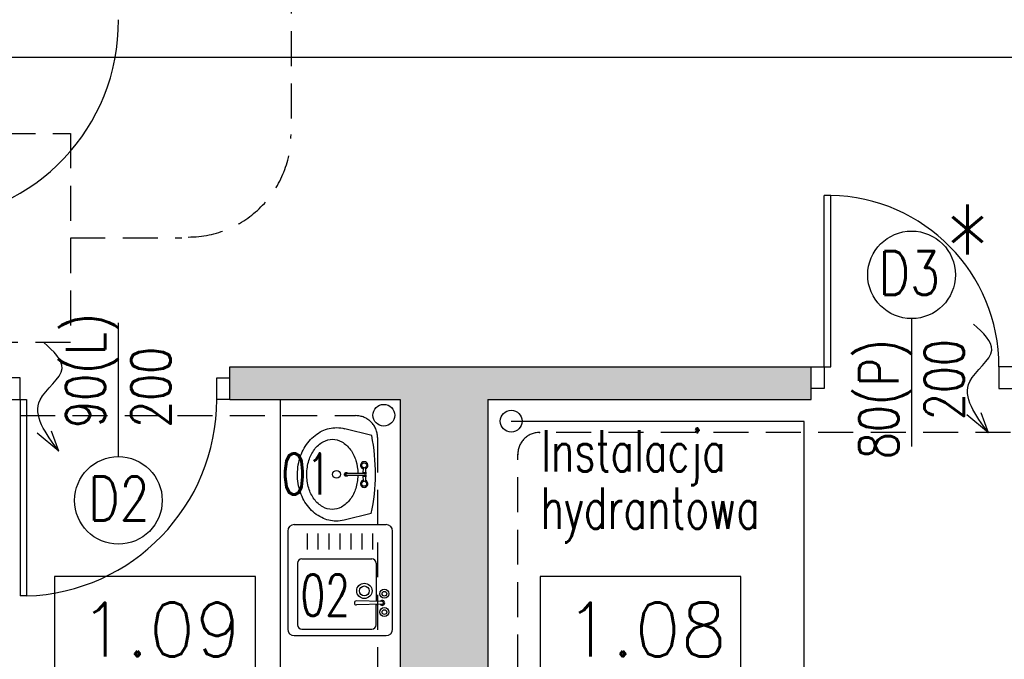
# Model space of a CAD drawing. Header units: millimetres. Extents: x 31969 to 285678, y -69766 to -1123.
# Tile 31 of 102: x 142272 to 142723, y -10494 to -10201. Entities that reach past the tile are written whole.
import ezdxf
from ezdxf.enums import TextEntityAlignment as Align
from ezdxf.lldxf.tags import DXFTag

# ---------------------------------------------------------------- set-up
doc = ezdxf.new("R2010")
doc.units = ezdxf.units.MM
doc.linetypes.add('KRE_16_8', pattern=[24, 16, -8])
for name, color, linetype in [('a- wentylacja Łukasza 2', 118, 'Continuous'), ('a-opis 1', 3, 'Continuous'), ('a-opis 3', 15, 'Continuous'), ('a-opis stolarki 1', 3, 'Continuous'), ('a-opis stolarki 2', 1, 'Continuous'), ('a-opis technologii 2', 12, 'Continuous'), ('a-przekrój 1', 3, 'Continuous'), ('a-stolarka drzwiowa', 3, 'Continuous'), ('a-stolarka okienna', 3, 'Continuous'), ('a-szraf', 252, 'Continuous'), ('a-wyposażenie', 84, 'Continuous'), ('a-ściany istniejące murowane', 6, 'Continuous')]:
    doc.layers.add(name, color=color, linetype=linetype)
doc.styles.add('MAREK', font='simplex.shx')
doc.styles.add('RS01507', font='romans.shx', dxfattribs={"width": 0.7, "height": 0.15})
doc.styles.add('WYMIAR', font='romans.shx', dxfattribs={"width": 0.8})
tags = doc.linetypes.add('DASHED', pattern=[0.75, 0.5, -0.25]).pattern_tags.tags
tags[6:7] = [DXFTag(74, 4), DXFTag(75, 0), DXFTag(340, '0'), DXFTag(46, 1.0), DXFTag(50, 0.0), DXFTag(44, 0.0), DXFTag(45, 0.0)]
tags[4:5] = [DXFTag(74, 4), DXFTag(75, 0), DXFTag(340, '0'), DXFTag(46, 1.0), DXFTag(50, 0.0), DXFTag(44, 0.0), DXFTag(45, 0.0)]

# ---------------------------------------------------------------- blocks, each defined once
blk = doc.blocks.new('A$C42BE72CD')
at = {"layer": 'a-stolarka drzwiowa'}
for p, q in [((5.999947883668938, 99.9500125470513), (-5.211633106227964e-05, 99.9500125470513)), ((5.999947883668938, 89.9500125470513), (5.999947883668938, 99.9500125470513)), ((95.99994788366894, 89.9500125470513), (95.99994788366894, 99.9500125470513)), ((95.99994788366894, 99.9500125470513), (101.9999478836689, 99.9500125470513)), ((-5.211633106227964e-05, 89.9500125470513), (5.999947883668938, 89.9500125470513)), ((5.999947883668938, 89.9500125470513), (8.999947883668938, 89.9500125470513)), ((5.999947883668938, 89.9500125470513), (5.999947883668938, 2.64436675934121e-05)), ((8.999947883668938, 89.9500125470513), (8.999947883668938, 2.64436675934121e-05)), ((101.9999478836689, 89.9500125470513), (95.99994788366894, 89.9500125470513)), ((8.999947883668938, 2.64436675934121e-05), (5.999947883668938, 2.64436675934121e-05))]:
    blk.add_line(p, q, dxfattribs=at)
at = {"layer": 'a-stolarka drzwiowa', "linetype": 'DASHED', "lineweight": 25, "ltscale": 20}
blk.add_arc((5.999947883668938, 89.95001254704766), 89.9999999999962, 271.9102131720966, 0, dxfattribs=at)
blk = doc.blocks.new('A$C742963B9')
at = {"layer": 'a-stolarka drzwiowa'}
for p, q in [((5.999909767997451, 88.48566738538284), (-9.023200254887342e-05, 88.48566738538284)), ((5.999909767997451, 78.48566738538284), (5.999909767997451, 88.48566738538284)), ((85.99990976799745, 78.48566738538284), (85.99990976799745, 88.48566738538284)), ((85.99990976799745, 88.48566738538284), (91.99990976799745, 88.48566738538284)), ((-9.023200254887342e-05, 78.48566738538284), (5.999909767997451, 78.48566738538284)), ((85.99990976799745, 78.48566738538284), (82.99990976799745, 78.48566738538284)), ((82.99990976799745, 78.48566738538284), (82.9999097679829, -9.60098986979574e-08)), ((91.99990976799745, 78.48566738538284), (85.99990976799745, 78.48566738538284)), ((85.99990976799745, 78.48566738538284), (85.9999097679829, -9.60098986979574e-08)), ((82.9999097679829, -9.60098986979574e-08), (85.9999097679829, -9.60098986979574e-08))]:
    blk.add_line(p, q, dxfattribs=at)
at = {"layer": 'a-stolarka drzwiowa', "linetype": 'DASHED', "lineweight": 25, "ltscale": 20}
blk.add_arc((84.49990976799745, 78.48566738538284), 78.5, 180, 268.9051095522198, dxfattribs=at)

msp = doc.modelspace()

# ---------------------------------------------------------------- hatches: boundary and pattern name
at = {"layer": 'a-szraf', "ltscale": 0.9}
h = msp.add_hatch(color=254, dxfattribs=at)
h.dxf.hatch_style = 1
h.paths.add_polyline_path([(143596.0717196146, -10385.09663652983), (143596.0717196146, -10361.09663652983), (143596.0717196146, -10351.09663652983), (143541.0717196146, -10351.09663652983), (143541.0717196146, -10360.09663652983), (143246.0717196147, -10360.09663652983), (143246.0717196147, -10402.09663652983), (143256.0717196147, -10402.09663652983), (143256.0717196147, -10416.09663652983), (143266.0717196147, -10416.09663652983), (143266.0717196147, -10402.09663652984), (143541.0717196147, -10402.09663652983), (143555.0717196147, -10402.09663652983), (143555.0717196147, -10619.09663652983), (142992.5299279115, -10619.09663652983), (142992.5299279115, -10660.09663652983), (143017.0717196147, -10660.09663652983), (143017.0717196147, -11255.09663652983), (143386.0717196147, -11255.09663652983), (143386.0717196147, -11247.09663652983), (143386.0717196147, -11231.09663652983), (143041.0717196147, -11231.09663652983), (143041.0717196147, -10687.09663652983), (143556.0717196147, -10687.09663652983), (143556.0717196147, -11231.09663652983), (143536.0717196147, -11231.09663652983), (143536.0717196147, -11255.09663652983), (143580.0717196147, -11255.09663652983), (143580.0717196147, -10660.09663652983), (143596.0717196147, -10660.09663652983)])
h.paths.add_polyline_path([(143611.0717196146, -10385.09663652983), (143596.0717196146, -10385.09663652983), (143596.0717196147, -10660.09663652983), (143580.0717196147, -10660.09663652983), (143580.0717196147, -11255.09663652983), (143536.0717196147, -11255.09663652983), (143536.0717196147, -11271.09663652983), (143596.0717196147, -11271.09663652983), (143596.0717196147, -10675.09663652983), (143611.0717196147, -10675.09663652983)])
h.paths.add_polyline_path([(143611.0717196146, -10351.09663652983), (143596.0717196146, -10351.09663652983), (143596.0717196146, -10361.09663652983), (143611.0717196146, -10361.09663652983)])
h.paths.add_polyline_path([(143017.0717196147, -10660.09663652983), (142992.5299279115, -10660.09663652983), (142992.5299279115, -10675.09663652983), (143001.0717196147, -10675.09663652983), (143001.0717196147, -11271.09663652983), (143386.0717196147, -11271.09663652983), (143386.0717196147, -11255.09663652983), (143017.0717196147, -11255.09663652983)])
h.paths.add_polyline_path([(143259.0717196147, -11056.09663652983), (143216.0717196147, -11056.09663652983), (143216.0717196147, -10862.09663652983), (143381.0717196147, -10862.09663652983), (143381.0717196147, -11056.09663652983), (143377.0717196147, -11056.09663652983), (143377.0717196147, -11076.09663652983), (143401.0717196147, -11076.09663652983), (143401.0717196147, -10842.09663652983), (143196.0717196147, -10842.09663652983), (143196.0717196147, -11076.09663652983), (143259.0717196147, -11076.09663652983)], flags=17)
h.paths.add_polyline_path([(143208.0717196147, -11076.09663652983), (143196.0717196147, -11076.09663652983), (143196.0717196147, -11111.09663652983), (143208.0717196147, -11111.09663652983)], flags=17)
h.paths.add_polyline_path([(143208.0717196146, -11221.09663652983), (143196.0717196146, -11221.09663652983), (143196.0717196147, -11231.09663652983), (143208.0717196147, -11231.09663652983)], flags=17)
h.paths.add_polyline_path([(142951.0299279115, -10660.09663652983), (142831.0717196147, -10660.09663652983), (142831.0717196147, -10675.09663652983), (142946.6069494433, -10675.09663652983), (142951.0299279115, -10668.94701674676)])
h.paths.add_polyline_path([(142951.0299279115, -10619.09663652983), (142921.0717196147, -10619.09663652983), (142921.0717196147, -10605.09663652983), (142921.0717196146, -10524.09663652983), (142879.0717196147, -10524.09663652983), (142879.0717196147, -10605.09663652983), (142831.0717196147, -10605.09663652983), (142831.0717196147, -10660.09663652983), (142951.0299279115, -10660.09663652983)])
h.paths.add_polyline_path([(142951.0299279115, -10605.09663652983), (142921.0717196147, -10605.09663652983), (142921.0717196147, -10619.09663652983), (142951.0299279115, -10619.09663652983)], flags=17)
h.paths.add_polyline_path([(142971.7799279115, -10605.09663652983), (142951.0299279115, -10605.09663652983), (142959.3299279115, -10619.09663652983), (142971.7799279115, -10619.09663652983)])
h.paths.add_polyline_path([(142951.0299279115, -10605.09663652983), (142951.0299279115, -10619.09663652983), (142959.3299279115, -10619.09663652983)], flags=17)
h.paths.add_polyline_path([(142992.5299279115, -10605.09663652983), (142971.7799279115, -10605.09663652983), (142971.7799279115, -10619.09663652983), (142984.2299279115, -10619.09663652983)])
h.paths.add_polyline_path([(142992.5299279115, -10605.09663652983), (142984.2299279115, -10619.09663652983), (142992.5299279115, -10619.09663652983)], flags=17)
h.paths.add_polyline_path([(142992.5299279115, -10619.09663652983), (142984.2299279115, -10619.09663652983), (142971.7799279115, -10640.09663652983), (142983.6370707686, -10660.09663652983), (142992.5299279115, -10660.09663652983)])
h.paths.add_polyline_path([(142959.3299279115, -10619.09663652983), (142951.0299279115, -10619.09663652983), (142951.0299279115, -10660.09663652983), (142957.3953687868, -10660.09663652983), (142971.7799279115, -10640.09663652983)])
h.paths.add_polyline_path([(142971.7799279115, -10619.09663652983), (142959.3299279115, -10619.09663652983), (142971.7799279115, -10640.09663652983)], flags=17)
h.paths.add_polyline_path([(142984.2299279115, -10619.09663652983), (142971.7799279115, -10619.09663652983), (142971.7799279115, -10640.09663652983)], flags=17)
h.paths.add_polyline_path([(142971.7799279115, -10640.09663652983), (142959.9227850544, -10660.09663652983), (142971.7799279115, -10660.09663652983)], flags=16)
h.paths.add_polyline_path([(142971.7799279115, -10640.09663652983), (142971.7799279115, -10660.09663652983), (142983.6370707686, -10660.09663652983)], flags=17)
h.paths.add_polyline_path([(142983.6370707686, -10660.09663652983), (142971.7799279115, -10660.09663652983), (142971.7799279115, -10675.09663652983), (142992.5299279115, -10675.09663652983)])
h.paths.add_polyline_path([(142971.7799279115, -10660.09663652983), (142959.9227850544, -10660.09663652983), (142951.0299279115, -10675.09663652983), (142971.7799279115, -10675.09663652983)])
h.paths.add_polyline_path([(142992.5299279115, -10660.09663652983), (142983.6370707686, -10660.09663652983), (142992.5299279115, -10675.09663652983)], flags=17)
h.paths.add_polyline_path([(142959.9227850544, -10660.09663652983), (142957.3953687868, -10660.09663652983), (142951.0299279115, -10668.94701674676), (142951.0299279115, -10675.09663652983)], flags=17)
h.paths.add_polyline_path([(142957.3953687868, -10660.09663652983), (142951.0299279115, -10660.09663652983), (142951.0299279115, -10668.94701674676)], flags=16)
h.paths.add_polyline_path([(142971.7799279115, -10640.09663652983), (142957.3953687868, -10660.09663652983), (142959.9227850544, -10660.09663652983)], flags=17)
h.paths.add_polyline_path([(142954.5299279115, -10360.09663652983), (142853.0717196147, -10360.09663652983), (142853.0717196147, -10375.09663652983), (142879.0717196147, -10375.09663652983), (142879.0717196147, -10444.09663652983), (142921.0717196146, -10444.09663652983), (142921.0717196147, -10402.09663652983), (142954.5299279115, -10402.09663652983)])
h.paths.add_polyline_path([(143127.5564485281, -10360.09663652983), (143036.0717196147, -10360.09663652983), (143036.0717196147, -10375.09663652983), (142989.0299279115, -10375.09663652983), (142989.0299279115, -10402.09663652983), (143127.5564485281, -10402.09663652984)])
h.paths.add_polyline_path([(143144.0717196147, -10365.58919518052), (143144.0717196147, -10360.09663652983), (143137.058463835, -10360.09663652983), (143137.0576679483, -10381.09394096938)], flags=17)
h.paths.add_polyline_path([(143137.058463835, -10360.09663652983), (143127.5564485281, -10360.09663652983), (143137.0564485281, -10381.09663652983), (143137.0576679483, -10381.09394096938)], flags=17)
h.paths.add_polyline_path([(143127.5564485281, -10360.09663652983), (143127.5564485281, -10402.09663652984), (143137.0564485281, -10381.09663652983)], flags=17)
h.paths.add_polyline_path([(143137.0576677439, -10381.09933163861), (143137.0564485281, -10381.09663652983), (143127.5564485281, -10402.09663652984), (143137.0568718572, -10402.09663652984)], flags=17)
h.paths.add_polyline_path([(143144.0717196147, -10396.60407787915), (143137.0576677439, -10381.09933163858), (143137.0568718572, -10402.09663652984), (143144.0717196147, -10402.09663652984)], flags=17)
h.paths.add_polyline_path([(143144.0717196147, -10365.58919518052), (143137.0576679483, -10381.09394096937), (143137.0576677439, -10381.09933163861), (143144.0717196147, -10396.60407787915)], flags=17)
h.paths.add_polyline_path([(142989.0299279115, -10375.09663652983), (142976.7084993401, -10375.09663652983), (142971.7799279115, -10381.09663652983), (142989.0299279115, -10402.09663652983)])
h.paths.add_polyline_path([(142976.7084993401, -10375.09663652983), (142971.7799279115, -10375.09663652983), (142971.7799279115, -10381.09663652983)], flags=17)
h.paths.add_polyline_path([(142971.7799279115, -10375.09663652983), (142966.8513564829, -10375.09663652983), (142971.7799279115, -10381.09663652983)], flags=17)
h.paths.add_polyline_path([(142966.8513564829, -10375.09663652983), (142966.0717196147, -10375.09663652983), (142966.0717196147, -10374.14751338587), (142954.5299279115, -10360.09663652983), (142954.5299279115, -10402.09663652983), (142971.7799279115, -10381.09663652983)])
h.paths.add_polyline_path([(142966.0717196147, -10360.09663652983), (142954.5299279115, -10360.09663652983), (142966.0717196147, -10374.14751338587)], flags=17)
h.paths.add_polyline_path([(142971.7799279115, -10381.09663652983), (142954.5299279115, -10402.09663652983), (142971.7799279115, -10402.09663652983)], flags=17)
h.paths.add_polyline_path([(142971.7799279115, -10381.09663652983), (142971.7799279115, -10402.09663652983), (142989.0299279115, -10402.09663652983)], flags=17)
h.paths.add_polyline_path([(142741.0717196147, -10396.69613323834), (142726.0717196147, -10396.69613323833), (142726.0717196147, -10605.09663652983), (142630.8582230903, -10605.09663652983), (142630.8582230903, -10660.09663652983), (142741.0717196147, -10660.09663652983), (142741.0717196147, -10605.09663652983)])
h.paths.add_polyline_path([(142741.0717196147, -10660.09663652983), (142630.8582230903, -10660.09663652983), (142630.8582230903, -10675.09663652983), (142741.0717196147, -10675.09663652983)])
h.paths.add_polyline_path([(142630.8582230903, -10660.09663652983), (142613.0717196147, -10660.09663652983), (142613.0717196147, -10675.09663652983), (142630.8582230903, -10675.09663652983)])
h.paths.add_polyline_path([(142630.8582230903, -10605.09663652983), (142613.0717196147, -10605.09663652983), (142613.0717196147, -10660.09663652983), (142630.8582230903, -10660.09663652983)])
h.paths.add_polyline_path([(142751.0717196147, -10360.09663652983), (142726.0717196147, -10360.09663652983), (142726.0717196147, -10375.09663652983), (142726.0717196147, -10383.69613323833), (142741.0717196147, -10383.69613323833), (142741.0717196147, -10375.09663652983), (142751.0717196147, -10375.09663652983)])
h.paths.add_polyline_path([(142741.0717196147, -10383.69613323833), (142733.5717196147, -10390.19613323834), (142741.0717196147, -10390.19613323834)])
h.paths.add_polyline_path([(142726.0717196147, -10383.69613323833), (142726.0717196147, -10390.19613323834), (142733.5717196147, -10390.19613323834)])
h.paths.add_polyline_path([(142741.0717196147, -10383.69613323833), (142726.0717196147, -10383.69613323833), (142733.5717196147, -10390.19613323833)])
h.paths.add_polyline_path([(142733.5717196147, -10390.19613323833), (142726.0717196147, -10396.69613323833), (142741.0717196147, -10396.69613323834)])
h.paths.add_polyline_path([(142733.5717196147, -10390.19613323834), (142726.0717196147, -10390.19613323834), (142726.0717196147, -10396.69613323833)], flags=17)
h.paths.add_polyline_path([(142741.0717196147, -10390.19613323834), (142733.5717196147, -10390.19613323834), (142741.0717196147, -10396.69613323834)], flags=17)
h.paths.add_polyline_path([(142523.0717196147, -10660.09663652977), (142376.0717196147, -10660.09663652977), (142376.0717196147, -10675.09663652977), (142523.0717196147, -10675.09663652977)])
h.paths.add_polyline_path([(142523.0717196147, -10605.09663652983), (142376.0717196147, -10605.09663652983), (142376.0717196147, -10660.09663652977), (142523.0717196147, -10660.09663652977)])
h.paths.add_polyline_path([(142286.0717196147, -10605.09663652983), (142206.0717196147, -10605.09663652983), (142206.0717196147, -10388.98815919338), (142191.0717196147, -10388.98815919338), (142191.0717196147, -10605.09663652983), (142158.0717196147, -10605.09663652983), (142158.0717196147, -10660.09663652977), (142286.0717196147, -10660.09663652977)])
h.paths.add_polyline_path([(142286.0717196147, -10660.09663652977), (142158.0717196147, -10660.09663652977), (142158.0717196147, -10675.09663652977), (142286.0717196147, -10675.09663652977)])
h.paths.add_polyline_path([(142068.0717196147, -10660.09663652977), (141971.0717196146, -10660.09663652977), (141971.0717196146, -10675.09663652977), (142068.0717196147, -10675.09663652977)])
h.paths.add_polyline_path([(142068.0717196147, -10605.09663652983), (142001.0717196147, -10605.09663652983), (142001.0717196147, -10593.09663652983), (141986.0717196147, -10593.09663652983), (141986.0717196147, -10605.09663652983), (141971.0717196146, -10605.09663652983), (141971.0717196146, -10660.09663652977), (142068.0717196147, -10660.09663652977)])
h.paths.add_polyline_path([(142027.0717196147, -10456.20376256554), (141986.0717196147, -10456.20376256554), (141986.0717196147, -10503.09663652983), (142027.0717196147, -10503.09663652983)])
h.paths.add_polyline_path([(142027.0717196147, -10431.59663652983), (142013.5654336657, -10431.59663652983), (141999.5654336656, -10431.59663652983), (141999.5654336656, -10417.59663652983), (142013.5654336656, -10417.59663652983), (142027.0717196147, -10417.59663652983), (142027.0717196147, -10375.09663652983), (142066.0638264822, -10375.09663652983), (142066.0638264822, -10360.09663652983), (141986.0717196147, -10360.09663652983), (141986.0717196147, -10456.20376256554), (142027.0717196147, -10456.20376256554)])
h.paths.add_polyline_path([(142027.0717196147, -10417.59663652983), (142013.5654336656, -10417.59663652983), (142013.5654336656, -10431.59663652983), (142027.0717196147, -10431.59663652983)], flags=17)
h.paths.add_polyline_path([(142085.0717196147, -10360.09663652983), (142066.0638264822, -10360.09663652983), (142085.0717196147, -10364.0023679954)], flags=17)
h.paths.add_polyline_path([(142085.0717196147, -10364.0023679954), (142066.0638264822, -10360.09663652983), (142066.0638264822, -10375.09663652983), (142085.0717196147, -10371.19090506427)])
h.paths.add_polyline_path([(142085.0717196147, -10371.19090506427), (142066.0638264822, -10375.09663652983), (142085.0717196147, -10375.09663652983)], flags=17)
h.paths.add_polyline_path([(142486.0717196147, -10375.09663652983), (142634.0717196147, -10375.09663652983), (142634.0717196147, -10360.09663652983), (142368.0717196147, -10360.09663652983), (142368.0717196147, -10375.09663652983), (142446.0717196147, -10375.09663652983), (142446.0717196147, -10500.09663652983), (142486.0717196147, -10500.09663652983)])
h.paths.add_polyline_path([(142236.0717196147, -10360.09663652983), (142187.0717196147, -10360.09663652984), (142187.0717196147, -10375.09663652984), (142191.0717196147, -10375.09663652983), (142191.0717196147, -10375.98815919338), (142206.0717196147, -10375.98815919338), (142206.0717196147, -10375.09663652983), (142236.0717196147, -10375.09663652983)])
h.paths.add_polyline_path([(142206.0717196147, -10375.98815919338), (142191.0717196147, -10375.98815919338), (142198.5717196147, -10382.48815919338)])
h.paths.add_polyline_path([(142191.0717196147, -10375.98815919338), (142191.0717196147, -10382.48815919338), (142198.5717196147, -10382.48815919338)], flags=17)
h.paths.add_polyline_path([(142206.0717196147, -10375.98815919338), (142198.5717196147, -10382.48815919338), (142206.0717196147, -10382.48815919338)], flags=17)
h.paths.add_polyline_path([(142206.0717196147, -10382.48815919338), (142198.5717196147, -10382.48815919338), (142206.0717196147, -10388.98815919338)])
h.paths.add_polyline_path([(142198.5717196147, -10382.48815919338), (142191.0717196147, -10388.98815919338), (142206.0717196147, -10388.98815919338)])
h.paths.add_polyline_path([(142198.5717196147, -10382.48815919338), (142191.0717196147, -10382.48815919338), (142191.0717196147, -10388.98815919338)])

# ---------------------------------------------------------------- linework, layer by layer
at = {"layer": 'a- wentylacja Łukasza 2', "linetype": 'KRE_16_8'}
for p, q in [((142396.0638264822, -9726.4147296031), (142396.0638264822, -10250.69220469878)), ((142295.0638264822, -10301.14220469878), (142346.0638264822, -10301.14220469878)), ((142056.0717196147, -10382.48815919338), (142425.64775864, -10382.48815919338)), ((142845.3991091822, -10390.19613323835), (142509.8466330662, -10390.19613323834)), ((142435.64775864, -10392.48815919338), (142435.64775864, -10521.54167433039)), ((142499.8466330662, -10498.69702011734), (142499.8466330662, -10400.19613323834))]:
    msp.add_line(p, q, dxfattribs=at)
at = {"layer": 'a- wentylacja Łukasza 2', "linetype": 'DASHED', "ltscale": 0.009000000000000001}
for p, q in [((142715.3213800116, -10390.36244869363), (142705.4462503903, -10382.07623107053)), ((142715.3213800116, -10390.36244869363), (142711.9777374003, -10381.17586612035)), ((142289.8034481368, -10398.76620383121), (142279.9283185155, -10390.47998620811)), ((142289.8034481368, -10398.76620383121), (142286.4598055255, -10389.57962125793))]:
    msp.add_line(p, q, dxfattribs=at)
at = {"layer": 'a- wentylacja Łukasza 2', "linetype": 'KRE_16_8'}
msp.add_lwpolyline([(142215.0638264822, -10253.24220469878), (142295.0638264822, -10253.24220469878), (142295.0638264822, -10349.04220469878), (142215.0638264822, -10349.04220469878)], close=True, dxfattribs=at)
for centre, radius, start, end in [((142349.0638264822, -10253.69220469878), 47, 270, 0), ((142425.64775864, -10392.48815919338), 10, 0, 90), ((142509.8466330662, -10400.19613323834), 10, 90, 180)]:
    msp.add_arc(centre, radius, start, end, dxfattribs=at)
at = {"layer": 'a- wentylacja Łukasza 2', "linetype": 'DASHED', "ltscale": 0.009000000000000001}
for points in [[(142715.3213800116, -10390.36244869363), (142706.7559653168, -10366.82916523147), (142716.8134180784, -10352.46563411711), (142708.4836272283, -10340.56945991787)], [(142289.8034481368, -10398.76620383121), (142281.2380334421, -10375.23292036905), (142291.2954862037, -10360.86938925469), (142282.9656953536, -10348.97321505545)]]:
    msp.add_spline(points, degree=3, dxfattribs=at)
at = {"layer": 'a- wentylacja Łukasza 2', "linetype": 'KRE_16_8'}
for p in [(142509.8466330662, -10390.19613323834), (142499.8466330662, -10400.19613323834)]:
    msp.add_point(p, dxfattribs=at)
at = {"layer": 'a-opis 3'}
for points in [[(142379.7971136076, -10456.20376256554), (142287.8824123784, -10456.20376256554), (142287.8824123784, -10502.43995177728), (142379.7971136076, -10502.43995177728)], [(142601.9954699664, -10456.20376256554), (142510.0807687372, -10456.20376256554), (142510.0807687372, -10502.43995177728), (142601.9954699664, -10502.43995177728)]]:
    msp.add_lwpolyline(points, close=True, dxfattribs=at)
at = {"layer": 'a-opis stolarki 1'}
for p, q in [((142317.0717196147, -10401.23227512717), (142317.0717196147, -10339.94329542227)), ((142680.0717196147, -10338.06028205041), (142680.0717196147, -10396.68275033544))]:
    msp.add_line(p, q, dxfattribs=at)
at = {"layer": 'a-opis stolarki 2'}
for centre in [(142680.0717196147, -10318.01278205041), (142317.0717196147, -10421.27977512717)]:
    msp.add_circle(centre, 20.0475, dxfattribs=at)
at = {"layer": 'a-przekrój 1', "ltscale": 100}
for p, q in [((142630.8582230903, -10385.1807420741), (142496.8513348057, -10385.1807420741)), ((142630.8582230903, -10675.09663652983), (142630.8582230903, -10385.1807420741))]:
    msp.add_line(p, q, dxfattribs=at)
for centre in [(142438.5260441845, -10382.3061534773), (142496.8513348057, -10384.99960293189)]:
    msp.add_circle(centre, 5, dxfattribs=at)
at = {"layer": 'a-stolarka drzwiowa', "linetype": 'DASHED', "lineweight": 25, "ltscale": 20}
msp.add_arc((142226.0717196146, -10202.09663652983), 91, 272.5193075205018, 0.5207779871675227, dxfattribs=at)
at = {"layer": 'a-stolarka okienna', "linetype": 'DASHED', "lineweight": 25, "ltscale": 40}
msp.add_line((143522.32959966, -10218.55307775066), (140656.0920001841, -10218.55307775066), dxfattribs=at)
at = {"layer": 'a-wyposażenie'}
for p, q in [((142391.0717196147, -10375.09663652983), (142391.0717196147, -10605.09663652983)), ((142433.0131490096, -10391.63453995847), (142420.6200101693, -10388.44916228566)), ((142421.5863272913, -10408.70639851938), (142421.0919578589, -10408.70367036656)), ((142429.5624845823, -10408.97513476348), (142421.5850872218, -10408.93111189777)), ((142429.0873796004, -10406.24759104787), (142428.8679554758, -10408.97160410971)), ((142430.0676633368, -10406.25300069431), (142430.2570103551, -10408.97926953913)), ((142421.5785768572, -10410.11085713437), (142421.0842074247, -10410.10812898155)), ((142429.5572142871, -10409.93016662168), (142421.5798169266, -10409.88614375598)), ((142428.8626885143, -10409.92603184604), (142429.0520355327, -10412.65230069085)), ((142430.2517433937, -10409.93369727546), (142430.032319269, -10412.6577103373)), ((142432.816287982, -10427.30778877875), (142420.3887483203, -10430.35619478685)), ((142394.558976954, -10435.38273159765), (142394.558976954, -10480.20965816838)), ((142397.558976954, -10432.38273159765), (142439.558976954, -10432.38273159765)), ((142403.558976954, -10443.76632668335), (142403.558976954, -10436.4780291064)), ((142408.558976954, -10443.76632668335), (142408.558976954, -10436.4780291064)), ((142413.558976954, -10443.76632668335), (142413.558976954, -10436.4780291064)), ((142418.558976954, -10443.76632668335), (142418.558976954, -10436.4780291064)), ((142423.558976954, -10443.76632668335), (142423.558976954, -10436.4780291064)), ((142428.558976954, -10443.76632668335), (142428.558976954, -10436.4780291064)), ((142433.558976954, -10443.76632668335), (142433.558976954, -10436.4780291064)), ((142442.558976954, -10480.20965816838), (142442.558976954, -10435.38273159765)), ((142399.058976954, -10450.01743362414), (142399.058976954, -10478.20965816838)), ((142401.058976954, -10448.01743362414), (142433.058976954, -10448.01743362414)), ((142435.058976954, -10450.01743362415), (142435.0589769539, -10467.61277087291)), ((142437.7815827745, -10467.62286338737), (142425.992139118, -10467.31643974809)), ((142437.7815827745, -10468.84713334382), (142425.992139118, -10469.1535569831)), ((142435.0589769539, -10468.97856926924), (142435.0589769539, -10469.27437942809)), ((142435.058976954, -10478.20965816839), (142435.058976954, -10468.97856926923)), ((142401.058976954, -10480.20965816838), (142433.058976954, -10480.20965816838)), ((142397.558976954, -10483.20965816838), (142439.558976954, -10483.20965816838))]:
    msp.add_line(p, q, dxfattribs=at)
for points in [[(142416.7436399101, -10430.78652619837, -0.1158364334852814), (142410.096168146, -10429.1867851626, -0.1040652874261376), (142404.1658373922, -10424.44785371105, -0.09084006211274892), (142400.3809608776, -10417.65011201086, -0.08328491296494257), (142399.0251321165, -10409.28414639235, -0.08328491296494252), (142400.4732098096, -10400.93365399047, -0.09084006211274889), (142404.3328795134, -10394.17809833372, -0.104065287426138), (142410.3151505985, -10389.50490597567, -0.1158364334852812), (142416.9798731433, -10387.97862761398, -0.06159356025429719), (142420.6200101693, -10388.44916228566, -0.1040652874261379)], [(142426.6440442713, -10409.91409043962, -0.06788534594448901), (142425.6811017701, -10415.77627608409, -0.0842937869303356), (142423.166587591, -10420.76887374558, -0.1064579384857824), (142419.1497705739, -10424.3199017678, -0.1300581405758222), (142414.8776593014, -10425.42507860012, -0.1300581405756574), (142410.6180055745, -10424.27281965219, -0.1064579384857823), (142406.6406243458, -10420.67767604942, -0.08429378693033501), (142404.1813644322, -10415.65763086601, -0.073344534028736), (142403.2806260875, -10409.30763012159, -0.073344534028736), (142404.2513917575, -10402.96795717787, -0.08429378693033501), (142406.7659059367, -10397.97535951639, -0.1064579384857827), (142410.7827229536, -10394.42433149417, -0.130058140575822), (142415.0548342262, -10393.31915466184, -0.130058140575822), (142419.3144879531, -10394.47141360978, -0.1064579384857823), (142423.2918691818, -10398.06655721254, -0.08429378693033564), (142425.7511290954, -10403.08660239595, -0.06788534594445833), (142426.6493145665, -10408.95905858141, -0.06788534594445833)], [(142421.0919578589, -10408.70367036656, 0.1045459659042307), (142420.8423048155, -10408.75501006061, 0.1007964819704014), (142420.6261022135, -10408.90678403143, 0.09591071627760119), (142420.4830277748, -10409.13168973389, 0.09272044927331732), (142420.4308684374, -10409.40227287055, 0.0927204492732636), (142420.4800382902, -10409.67341518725, 0.09591071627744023), (142420.6206218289, -10409.89988624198, 0.100796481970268), (142420.8351362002, -10410.05403710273, 0.1045459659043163), (142421.0842074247, -10410.10812898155, 0.1045459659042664)], [(142422.0669808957, -10408.93377120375, 0.00914130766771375), (142422.0499128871, -10408.91464125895, 0.1007964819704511), (142421.8353985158, -10408.76049039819, 0.1045459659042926), (142421.5863272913, -10408.70639851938, 0.1045459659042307), (142421.336674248, -10408.75773821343, 0.1007964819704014), (142421.1204716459, -10408.90951218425, 0.09591071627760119), (142420.9773972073, -10409.13441788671, 0.09272044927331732), (142420.9252378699, -10409.40500102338, 0.0927204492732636), (142420.9744077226, -10409.67614334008, 0.09591071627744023), (142421.1149912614, -10409.9026143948, 0.100796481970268), (142421.3295056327, -10410.05676525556, 0.1045459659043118), (142421.5785768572, -10410.11085713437, 0.1045459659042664), (142421.8282299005, -10410.05951744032, 0.1007964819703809), (142422.0444325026, -10409.9077434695, 0.009141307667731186), (142422.0617106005, -10409.88880306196, 0.09272044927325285)], [(142421.5850872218, -10408.93111189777, 0.1045459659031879), (142421.4264857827, -10408.96372735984, 0.1007964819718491), (142421.2836922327, -10409.06396826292, 0.09591071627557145), (142421.1864696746, -10409.21679715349, 0.09272044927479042), (142421.1499512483, -10409.40624109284, 0.0927204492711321), (142421.1843766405, -10409.59607653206, 0.09591071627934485), (142421.2799065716, -10409.74996911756, 0.1007964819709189), (142421.4215851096, -10409.85177986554, 0.1045459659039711), (142421.5798169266, -10409.88614375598, 0.1045459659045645)], [(142420.3887483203, -10430.35619478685, -0.06159356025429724), (142416.7436399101, -10430.78652619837, -0.1158364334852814)]]:
    msp.add_lwpolyline(points, format="xyb", dxfattribs=at)
for centre, radius in [((142429.5831007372, -10405.23927484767), 1.123583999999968), ((142416.8959930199, -10409.38276583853), 1.7836896), ((142429.5365981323, -10413.6660265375), 1.123583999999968), ((142429.6308553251, -10462.71099397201), 3.5), ((142429.6308553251, -10462.71099397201), 2.25), ((142438.808976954, -10464.03116388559), 2.066841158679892), ((142438.808976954, -10464.03116388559), 1.066841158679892), ((142438.808976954, -10472.4388328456), 2.066841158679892), ((142438.808976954, -10472.4388328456), 1.066841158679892)]:
    msp.add_circle(centre, radius, dxfattribs=at)
for centre, radius, start, end in [((142344.6234276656, -10408.98393332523), 90.07632479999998, 348.2626330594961, 11.10500561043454), ((142429.5831007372, -10405.23927484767), 1.685375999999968, 288.163365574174, 251.2042730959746), ((142429.5598494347, -10409.45265069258), 0.8426880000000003, 214.2019271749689, 145.1657114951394), ((142429.5598494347, -10409.45265069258), 0.4775232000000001, 269.6838193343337, 89.68381933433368), ((142429.5365981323, -10413.6660265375), 1.685375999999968, 108.1633655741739, 71.20427309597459), ((142397.558976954, -10435.38273159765), 3, 90, 180), ((142439.558976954, -10435.38273159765), 3, 0, 90), ((142401.058976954, -10450.01743362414), 2, 90, 180), ((142433.058976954, -10450.01743362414), 2, 0, 90), ((142425.992139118, -10468.2349983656), 0.9185586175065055, 90, 270), ((142437.8084683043, -10468.2349983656), 1.142317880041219, 214.4032600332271, 145.5967399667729), ((142437.8084683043, -10468.2349983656), 0.6127251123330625, 267.4851330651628, 92.51486693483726), ((142397.558976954, -10480.20965816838), 3, 180, 270), ((142401.058976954, -10478.20965816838), 2, 180, 270), ((142433.058976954, -10478.20965816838), 2, 270, 0), ((142439.558976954, -10480.20965816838), 3, 270, 0)]:
    msp.add_arc(centre, radius, start, end, dxfattribs=at)
at = {"layer": 'a-ściany istniejące murowane'}
for p, q in [((142368.0717196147, -10360.09663652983), (142634.0717196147, -10360.09663652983)), ((142368.0717196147, -10375.09663652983), (142368.0717196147, -10360.09663652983)), ((142634.0717196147, -10375.09663652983), (142634.0717196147, -10360.09663652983)), ((142368.0717196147, -10375.09663652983), (142446.0717196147, -10375.09663652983)), ((142446.0717196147, -10375.09663652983), (142446.0717196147, -10500.09663652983)), ((142486.0717196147, -10375.09663652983), (142634.0717196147, -10375.09663652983)), ((142486.0717196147, -10375.09663652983), (142486.0717196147, -10500.09663652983))]:
    msp.add_line(p, q, dxfattribs=at)

# ---------------------------------------------------------------- block references
at = {"layer": 'a-stolarka drzwiowa', "ltscale": 100, "rotation": 180}
msp.add_blockref('A$C742963B9', (142726.0716293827, -10281.61096914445), dxfattribs=at)
at = {"layer": 'a-stolarka drzwiowa', "ltscale": 100}
msp.add_blockref('A$C42BE72CD', (142266.071771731, -10465.04664907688), dxfattribs=at)

# ---------------------------------------------------------------- texts
at = {"layer": 'a-opis 1', "ltscale": 40, "style": 'RS01507', "width": 0.7}
for s, p in [('Instalacja', (142510.5122320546, -10398.6225620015)), ('hydrantowa', (142510.2446365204, -10424.82826995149))]:
    msp.add_text(s, height=18.91253202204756, dxfattribs=at).set_placement(p, align=Align.MIDDLE_LEFT)
at = {"layer": 'a-opis 3', "style": 'MAREK'}
for s, p in [('1.09', (142299.3574495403, -10492.73457984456)), ('1.08', (142521.5558058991, -10492.73457984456))]:
    msp.add_text(s, height=24.65900236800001, dxfattribs=at).set_placement(p)
at = {"layer": 'a-opis stolarki 1', "char_height": 18, "width": 35.84375934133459, "style": 'WYMIAR'}
for s, insert, attachment_point, rotation in [('{\\W0.995659; }\\P90(L)\\P200', (142340.941614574, -10388.01477042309), 7, 90.00000000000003), ('\\P80(P)\\P200', (142704.0547939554, -10347.47720341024), 9, 89.99999999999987)]:
    msp.add_mtext(s, dxfattribs=dict(at, insert=insert, attachment_point=attachment_point, rotation=rotation))
at = {"layer": 'a-opis stolarki 2', "insert": (142716.6764278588, -10325.89008715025), "char_height": 40.09500000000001, "attachment_point": 9, "style": 'WYMIAR'}
msp.add_mtext_dynamic_manual_height_columns('\\A1;*', width=124.3193187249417, gutter_width=12.5, heights=[0], dxfattribs=at)
at = {"layer": 'a-opis stolarki 2', "char_height": 20.0475, "width": 23.65870162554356, "attachment_point": 9, "style": 'WYMIAR'}
for s, insert in [('D3', (142693.1575677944, -10327.19215174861)), ('D2', (142331.3705530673, -10430.45914482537))]:
    msp.add_mtext(s, dxfattribs=dict(at, insert=insert))
at = {"layer": 'a-opis technologii 2', "ltscale": 40, "style": 'RS01507', "width": 0.7}
for s, p in [('01', (142391.7573599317, -10418.61697034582)), ('02', (142400.4286948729, -10474.09112225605))]:
    msp.add_text(s, height=18.81299237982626, dxfattribs=at).set_placement(p)
at = {"layer": 'a-wyposażenie', "flags": 9}
for tag, p, s in [('FIXT_CODE', (142432.6380365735, -10427.28599507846), '10'), ('FU_TOTAL', (142432.6826937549, -10427.27435007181), '2.0'), ('FU_WASTE', (142432.7272525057, -10427.28054168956), '1.0'), ('FU_HOT', (142432.7718604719, -10427.27781499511), '1.5'), ('FU_COLD', (142432.8164520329, -10427.2780610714), '1.5')]:
    msp.add_attdef(tag, p, s, height=0.017836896, rotation=269.6838193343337, dxfattribs=at)

doc.saveas('drawing.dxf')
